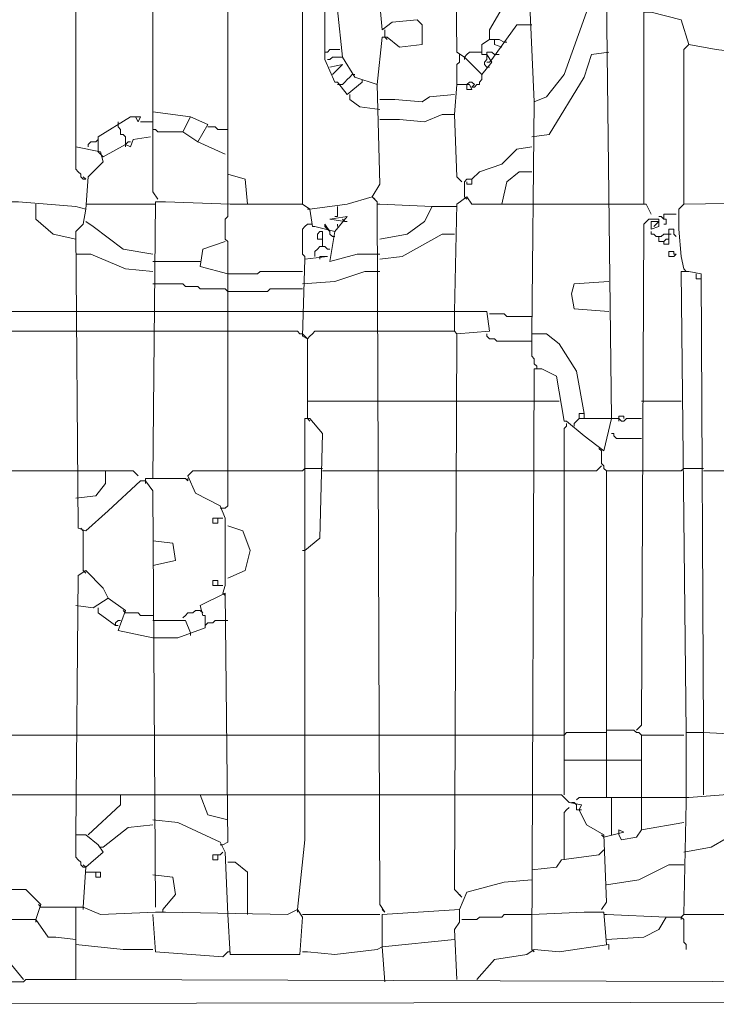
# Model space of a CAD drawing. Header units: millimetres. Extents: x 6435372 to 7248404, y 1559872 to 1886246.
# Tile 88 of 208: x 6813514 to 6813813, y 1852920 to 1853343. Entities that reach past the tile are written whole.
import ezdxf

# ---------------------------------------------------------------- set-up
doc = ezdxf.new("R2010")
doc.units = ezdxf.units.MM
doc.layers.add('matrice DPS', color=122, linetype='Continuous')
doc.layers.add('V-objekty', color=130, linetype='Continuous', lineweight=50)

# ---------------------------------------------------------------- blocks, each defined once
blk = doc.blocks.new('DWG-RYYQ14-20T_top')
at = {"layer": 'V-objekty', "color": 2, "lineweight": 13}
for points in [[(5.485011, 5.91863, 0), (5.486081, 5.932548, 0), (5.492505, 5.938972, 0), (5.491435, 5.943255, 0), (5.480728, 5.945396, 0), (5.480728, 6.457173, 0), (5.482869, 6.457173, 0), (5.485011, 6.453961, 0), (5.56531, 6.453961, 0), (5.574946, 6.450749, 0), (5.578158, 6.453961, 0), (5.626338, 6.455032, 0), (5.626338, 6.460385, 0), (5.622056, 6.464668, 0), (5.549251, 6.46788, 0), (5.488223, 6.464668, 0), (5.482869, 6.460385, 0), (5.480728, 6.465739, 0), (5.481799, 6.466809, 0)], [(5.51606, 5.922912, 0), (5.513919, 5.926124, 0), (5.513919, 6.453961, 0)], [(5.546039, 5.9197, 0), (5.546039, 6.453961, 0)], [(5.578158, 5.920771, 0), (5.578158, 6.375803, 0), (5.576017, 6.392934, 0), (5.573876, 6.394004, 0), (5.572805, 6.399358, 0), (5.546039, 6.400428, 0)], [(5.67666, 5.600642, 0), (5.67773, 5.850107, 0), (5.680942, 5.850107, 0), (5.687366, 5.846895, 0), (5.690578, 5.827623, 0), (5.691649, 5.827623, 0), (5.699143, 5.821199, 0), (5.707709, 5.814775, 0), (5.710921, 5.828694, 0), (5.708779, 6.009636, 0)], [(5.700214, 6.003212, 0), (5.690578, 5.976445, 0), (5.683084, 5.966809, 0), (5.67773, 5.964668, 0), (5.675589, 6.012848, 0)], [(5.665953, 6.008565, 0), (5.658458, 5.995717, 0), (5.658458, 5.991435, 0), (5.655246, 5.989293, 0), (5.655246, 5.985011, 0), (5.657388, 5.985011, 0), (5.659529, 5.981799, 0), (5.655246, 5.976445, 0), (5.647752, 5.98394, 0), (5.64454, 5.986081, 0), (5.643469, 6.078158, 0)], [(5.610278, 5.972163, 0), (5.61242, 5.992505, 0), (5.614561, 5.992505, 0), (5.619914, 5.988223, 0), (5.62955, 5.989293, 0), (5.62955, 5.997859, 0), (5.627409, 6, 0), (5.616702, 5.998929, 0), (5.61242, 5.995717, 0), (5.610278, 6.019272, 0), (5.603854, 6.020343, 0), (5.602784, 6.022484, 0), (5.595289, 6.022484, 0), (5.592077, 6.012848, 0), (5.588865, 6.005353, 0)], [(5.61349, 5.616702, 0), (5.611349, 5.619914, 0), (5.610278, 5.921842, 0), (5.608137, 5.923983, 0), (5.611349, 5.929336, 0), (5.610278, 5.972163, 0), (5.600642, 5.975375, 0), (5.595289, 5.98394, 0), (5.593148, 6.004283, 0), (5.587794, 6.005353, 0), (5.587794, 5.982869, 0), (5.592077, 5.973233, 0), (5.593148, 5.973233, 0), (5.59743, 5.96788, 0), (5.603854, 5.973233, 0)], [(5.724839, 5.920771, 0), (5.724839, 6.003212, 0), (5.728051, 6.003212, 0), (5.740899, 6, 0), (5.744111, 5.989293, 0), (5.74197, 5.987152, 0), (5.74197, 5.920771, 0)], [(5.659529, 5.982869, 0), (5.670236, 5.997859, 0), (5.67666, 5.997859, 0)], [(5.61349, 5.992505, 0), (5.61349, 5.995717, 0)], [(5.61349, 5.992505, 0), (5.614561, 5.991435, 0)], [(5.658458, 5.991435, 0), (5.6606, 5.991435, 0)], [(5.663812, 5.988223, 0), (5.6606, 5.989293, 0), (5.6606, 5.991435, 0), (5.662741, 5.991435, 0), (5.664882, 5.990364, 0)], [(5.664882, 5.990364, 0), (5.665953, 5.990364, 0)], [(5.77409, 5.985011, 0), (5.755889, 5.987152, 0), (5.744111, 5.989293, 0)], [(5.587794, 5.986081, 0), (5.588865, 5.986081, 0), (5.589936, 5.987152, 0), (5.594218, 5.987152, 0)], [(5.64561, 5.98394, 0), (5.64561, 5.985011, 0)], [(5.647752, 5.98394, 0), (5.648822, 5.985011, 0), (5.649893, 5.986081, 0), (5.655246, 5.986081, 0)], [(5.658458, 5.979657, 0), (5.657388, 5.979657, 0), (5.656317, 5.980728, 0), (5.656317, 5.981799, 0), (5.657388, 5.982869, 0), (5.657388, 5.985011, 0)], [(5.657388, 5.985011, 0), (5.657388, 5.986081, 0), (5.659529, 5.986081, 0), (5.6606, 5.985011, 0), (5.66167, 5.985011, 0)], [(5.66167, 5.985011, 0), (5.662741, 5.985011, 0)], [(5.67666, 5.949679, 0), (5.684154, 5.950749, 0), (5.699143, 5.975375, 0), (5.702355, 5.985011, 0), (5.70985, 5.986081, 0)], [(5.588865, 5.982869, 0), (5.589936, 5.982869, 0), (5.591006, 5.98394, 0), (5.595289, 5.98394, 0)], [(5.591006, 5.976445, 0), (5.595289, 5.980728, 0), (5.589936, 5.979657, 0)], [(5.64454, 5.972163, 0), (5.64454, 5.980728, 0), (5.64561, 5.981799, 0), (5.64561, 5.98394, 0)], [(5.647752, 5.98394, 0), (5.647752, 5.982869, 0)], [(5.657388, 5.981799, 0), (5.658458, 5.981799, 0), (5.659529, 5.982869, 0)], [(5.658458, 5.981799, 0), (5.657388, 5.981799, 0)], [(5.594218, 5.972163, 0), (5.595289, 5.972163, 0), (5.59636, 5.973233, 0), (5.59743, 5.974304, 0), (5.598501, 5.975375, 0), (5.599572, 5.976445, 0)], [(5.599572, 5.976445, 0), (5.600642, 5.976445, 0)], [(5.650964, 5.971092, 0), (5.652034, 5.971092, 0), (5.653105, 5.972163, 0), (5.654176, 5.972163, 0), (5.654176, 5.973233, 0), (5.655246, 5.974304, 0), (5.655246, 5.976445, 0)], [(5.594218, 5.972163, 0), (5.593148, 5.972163, 0)], [(5.603854, 5.973233, 0), (5.603854, 5.974304, 0)], [(5.643469, 5.959315, 0), (5.64454, 5.972163, 0), (5.649893, 5.972163, 0), (5.650964, 5.970021, 0), (5.648822, 5.970021, 0), (5.648822, 5.972163, 0)], [(5.650964, 5.971092, 0), (5.652034, 5.972163, 0), (5.650964, 5.973233, 0), (5.649893, 5.973233, 0), (5.648822, 5.972163, 0)], [(5.611349, 5.961456, 0), (5.602784, 5.962527, 0), (5.598501, 5.965739, 0), (5.598501, 5.96788, 0)], [(5.611349, 5.965739, 0), (5.617773, 5.965739, 0), (5.62955, 5.964668, 0), (5.632762, 5.966809, 0), (5.643469, 5.96788, 0)], [(5.699143, 5.830835, 0), (5.695931, 5.849036, 0), (5.688437, 5.860814, 0), (5.683084, 5.865096, 0), (5.67666, 5.865096, 0), (5.67773, 5.964668, 0)], [(5.544968, 5.942184, 0), (5.533191, 5.947537, 0), (5.526767, 5.95182, 0), (5.529979, 5.958244, 0), (5.513919, 5.960385, 0)], [(5.611349, 5.957173, 0), (5.619914, 5.957173, 0), (5.630621, 5.956103, 0), (5.638116, 5.959315, 0), (5.643469, 5.959315, 0), (5.64454, 5.932548, 0), (5.646681, 5.930407, 0)], [(5.490364, 5.943255, 0), (5.490364, 5.949679, 0), (5.504283, 5.958244, 0), (5.508565, 5.958244, 0), (5.507495, 5.956103, 0), (5.506424, 5.958244, 0)], [(5.498929, 5.955032, 0), (5.498929, 5.956103, 0)], [(5.502141, 5.946467, 0), (5.502141, 5.949679, 0), (5.501071, 5.950749, 0), (5.5, 5.950749, 0), (5.5, 5.952891, 0), (5.498929, 5.953961, 0), (5.498929, 5.955032, 0)], [(5.508565, 5.956103, 0), (5.513919, 5.956103, 0)], [(5.533191, 5.947537, 0), (5.537473, 5.955032, 0), (5.529979, 5.958244, 0)], [(5.526767, 5.95182, 0), (5.51606, 5.95182, 0), (5.514989, 5.952891, 0), (5.513919, 5.952891, 0)], [(5.546039, 5.952891, 0), (5.541756, 5.952891, 0), (5.540685, 5.953961, 0), (5.537473, 5.953961, 0)], [(5.486081, 5.945396, 0), (5.486081, 5.946467, 0), (5.487152, 5.947537, 0), (5.489293, 5.947537, 0)], [(5.489293, 5.947537, 0), (5.490364, 5.948608, 0)], [(5.492505, 5.941113, 0), (5.502141, 5.946467, 0), (5.504283, 5.945396, 0), (5.505353, 5.948608, 0), (5.512848, 5.949679, 0)], [(5.502141, 5.946467, 0), (5.503212, 5.947537, 0), (5.504283, 5.947537, 0)], [(5.502141, 5.946467, 0), (5.502141, 5.945396, 0)], [(5.485011, 5.931478, 0), (5.48394, 5.931478, 0), (5.482869, 5.932548, 0), (5.482869, 5.933619, 0), (5.481799, 5.93469, 0), (5.480728, 5.93576, 0), (5.480728, 5.945396, 0)], [(5.492505, 5.941113, 0), (5.491435, 5.942184, 0), (5.490364, 5.943255, 0)], [(5.650964, 5.931478, 0), (5.654176, 5.93469, 0), (5.663812, 5.937901, 0), (5.670236, 5.944325, 0), (5.67666, 5.945396, 0)], [(5.252677, 5.577088, 0), (5.905782, 5.578158, 0)], [(5.554604, 5.920771, 0), (5.553533, 5.931478, 0), (5.546039, 5.933619, 0)], [(5.663812, 5.920771, 0), (5.665953, 5.930407, 0), (5.671306, 5.93469, 0), (5.67666, 5.93469, 0)], [(5.485011, 5.931478, 0), (5.48394, 5.932548, 0)], [(5.647752, 5.923983, 0), (5.647752, 5.930407, 0), (5.648822, 5.931478, 0), (5.650964, 5.931478, 0), (5.650964, 5.929336, 0), (5.648822, 5.929336, 0), (5.648822, 5.930407, 0)], [(5.449679, 5.61349, 0), (5.449679, 5.921842, 0), (5.456103, 5.921842, 0), (5.480728, 5.9197, 0), (5.485011, 5.91863, 0), (5.48394, 5.912206, 0), (5.480728, 5.908994, 0), (5.481799, 5.781585, 0), (5.485011, 5.780514, 0), (5.494647, 5.789079, 0), (5.508565, 5.801927, 0), (5.510707, 5.801927, 0), (5.513919, 5.797645, 0), (5.514989, 5.618844, 0), (5.514989, 5.619914, 0)], [(5.480728, 5.905782, 0), (5.471092, 5.907923, 0), (5.463597, 5.914347, 0), (5.463597, 5.920771, 0)], [(5.485011, 5.920771, 0), (5.513919, 5.920771, 0)], [(5.513919, 5.802998, 0), (5.514989, 5.921842, 0), (5.519272, 5.921842, 0), (5.547109, 5.920771, 0), (5.578158, 5.920771, 0), (5.58137, 5.91863, 0), (5.582441, 5.911135, 0), (5.583512, 5.911135, 0), (5.592077, 5.908994, 0), (5.589936, 5.896146, 0), (5.601713, 5.899358, 0), (5.611349, 5.899358, 0)], [(5.513919, 5.920771, 0), (5.514989, 5.920771, 0)], [(5.58137, 5.91863, 0), (5.59743, 5.920771, 0), (5.608137, 5.923983, 0)], [(5.608137, 5.923983, 0), (5.609208, 5.922912, 0)], [(5.611349, 5.920771, 0), (5.610278, 5.920771, 0)], [(5.611349, 5.905782, 0), (5.623126, 5.907923, 0), (5.630621, 5.913276, 0), (5.633833, 5.9197, 0), (5.611349, 5.920771, 0)], [(5.643469, 5.874732, 0), (5.64454, 5.920771, 0), (5.648822, 5.923983, 0), (5.650964, 5.920771, 0), (5.67666, 5.920771, 0)], [(5.647752, 5.923983, 0), (5.648822, 5.922912, 0)], [(5.67666, 5.920771, 0), (5.70985, 5.920771, 0)], [(5.70985, 5.920771, 0), (5.72591, 5.920771, 0), (5.728051, 5.916488, 0)], [(5.74197, 5.892934, 0), (5.740899, 5.898287, 0), (5.739829, 5.910064, 0), (5.739829, 5.91863, 0), (5.74197, 5.920771, 0), (5.807281, 5.921842, 0)], [(5.546039, 5.80621, 0), (5.546039, 5.904711, 0), (5.544968, 5.905782, 0), (5.544968, 5.914347, 0), (5.546039, 5.915418, 0), (5.546039, 5.9197, 0)], [(5.58137, 5.91863, 0), (5.5803, 5.91863, 0)], [(5.593148, 5.9197, 0), (5.593148, 5.915418, 0), (5.592077, 5.915418, 0)], [(5.633833, 5.9197, 0), (5.643469, 5.9197, 0)], [(5.643469, 5.9197, 0), (5.64454, 5.9197, 0)], [(5.513919, 5.899358, 0), (5.501071, 5.901499, 0), (5.488223, 5.911135, 0), (5.485011, 5.913276, 0)], [(5.592077, 5.908994, 0), (5.59743, 5.915418, 0), (5.589936, 5.914347, 0), (5.59636, 5.913276, 0)], [(5.59636, 5.913276, 0), (5.595289, 5.914347, 0)], [(5.59636, 5.913276, 0), (5.59743, 5.913276, 0)], [(5.721627, 5.694861, 0), (5.723769, 5.697002, 0), (5.724839, 5.912206, 0), (5.726981, 5.914347, 0), (5.731263, 5.914347, 0), (5.731263, 5.911135, 0), (5.728051, 5.910064, 0), (5.728051, 5.913276, 0), (5.731263, 5.913276, 0), (5.729122, 5.911135, 0)], [(5.733405, 5.914347, 0), (5.732334, 5.915418, 0), (5.731263, 5.915418, 0)], [(5.733405, 5.914347, 0), (5.733405, 5.916488, 0), (5.738758, 5.916488, 0)], [(5.733405, 5.915418, 0), (5.733405, 5.914347, 0)], [(5.733405, 5.914347, 0), (5.734475, 5.914347, 0), (5.734475, 5.912206, 0), (5.733405, 5.912206, 0)], [(5.579229, 5.897216, 0), (5.579229, 5.898287, 0), (5.578158, 5.899358, 0), (5.578158, 5.910064, 0), (5.579229, 5.911135, 0), (5.5803, 5.912206, 0), (5.58137, 5.912206, 0)], [(5.58137, 5.912206, 0), (5.582441, 5.912206, 0)], [(5.586724, 5.90257, 0), (5.586724, 5.908994, 0), (5.585653, 5.908994, 0), (5.584582, 5.907923, 0), (5.584582, 5.905782, 0), (5.586724, 5.905782, 0)], [(5.589936, 5.908994, 0), (5.587794, 5.912206, 0), (5.587794, 5.911135, 0), (5.589936, 5.908994, 0)], [(5.592077, 5.906852, 0), (5.591006, 5.906852, 0), (5.589936, 5.907923, 0), (5.589936, 5.908994, 0)], [(5.593148, 5.911135, 0), (5.593148, 5.912206, 0)], [(5.731263, 5.906852, 0), (5.730193, 5.906852, 0), (5.729122, 5.907923, 0), (5.728051, 5.907923, 0), (5.728051, 5.908994, 0)], [(5.733405, 5.904711, 0), (5.733405, 5.90364, 0), (5.735546, 5.90364, 0), (5.735546, 5.910064, 0), (5.737687, 5.910064, 0), (5.737687, 5.907923, 0), (5.738758, 5.906852, 0)], [(5.546039, 5.890792, 0), (5.534261, 5.894004, 0), (5.535332, 5.901499, 0), (5.544968, 5.904711, 0)], [(5.611349, 5.897216, 0), (5.620985, 5.898287, 0), (5.638116, 5.907923, 0), (5.643469, 5.907923, 0)], [(5.733405, 5.904711, 0), (5.731263, 5.904711, 0), (5.731263, 5.906852, 0), (5.732334, 5.906852, 0), (5.733405, 5.907923, 0), (5.735546, 5.907923, 0)], [(5.733405, 5.904711, 0), (5.734475, 5.905782, 0), (5.735546, 5.905782, 0)], [(5.735546, 5.907923, 0), (5.736617, 5.907923, 0)], [(5.583512, 5.898287, 0), (5.583512, 5.900428, 0), (5.584582, 5.901499, 0), (5.585653, 5.90257, 0), (5.587794, 5.90257, 0), (5.588865, 5.901499, 0), (5.589936, 5.901499, 0)], [(5.737687, 5.899358, 0), (5.737687, 5.900428, 0), (5.735546, 5.900428, 0), (5.735546, 5.898287, 0), (5.737687, 5.898287, 0), (5.738758, 5.899358, 0), (5.737687, 5.899358, 0)], [(5.513919, 5.891863, 0), (5.502141, 5.892934, 0), (5.487152, 5.899358, 0), (5.480728, 5.899358, 0)], [(5.513919, 5.896146, 0), (5.534261, 5.896146, 0)], [(5.5803, 5.862955, 0), (5.578158, 5.864026, 0), (5.579229, 5.897216, 0), (5.588865, 5.898287, 0), (5.585653, 5.898287, 0)], [(5.585653, 5.898287, 0), (5.585653, 5.897216, 0)], [(5.546039, 5.890792, 0), (5.558887, 5.890792, 0), (5.559957, 5.891863, 0), (5.578158, 5.891863, 0)], [(5.578158, 5.88651, 0), (5.592077, 5.88758, 0), (5.604925, 5.891863, 0), (5.611349, 5.891863, 0)], [(5.743041, 5.69379, 0), (5.740899, 5.891863, 0), (5.744111, 5.891863, 0), (5.749465, 5.890792, 0), (5.750535, 5.69379, 0)], [(5.74197, 5.892934, 0), (5.743041, 5.891863, 0)], [(5.70985, 5.874732, 0), (5.694861, 5.875803, 0), (5.69379, 5.882227, 0), (5.694861, 5.88651, 0), (5.70985, 5.88758, 0)], [(5.749465, 5.888651, 0), (5.747323, 5.888651, 0), (5.747323, 5.890792, 0)], [(5.546039, 5.883298, 0), (5.544968, 5.884368, 0), (5.534261, 5.884368, 0), (5.533191, 5.885439, 0), (5.527837, 5.885439, 0), (5.526767, 5.88651, 0), (5.513919, 5.88651, 0)], [(5.546039, 5.883298, 0), (5.563169, 5.883298, 0), (5.56424, 5.884368, 0), (5.578158, 5.884368, 0)], [(5.448608, 5.873662, 0), (5.449679, 5.874732, 0), (5.480728, 5.874732, 0)], [(5.480728, 5.874732, 0), (5.513919, 5.874732, 0)], [(5.513919, 5.874732, 0), (5.546039, 5.874732, 0)], [(5.546039, 5.874732, 0), (5.578158, 5.874732, 0)], [(5.578158, 5.874732, 0), (5.611349, 5.874732, 0)], [(5.646681, 5.623126, 0), (5.643469, 5.626338, 0), (5.64454, 5.865096, 0), (5.658458, 5.866167, 0), (5.657388, 5.874732, 0), (5.611349, 5.874732, 0)], [(5.64454, 5.865096, 0), (5.643469, 5.866167, 0), (5.643469, 5.874732, 0)], [(5.67666, 5.872591, 0), (5.665953, 5.872591, 0), (5.664882, 5.873662, 0), (5.658458, 5.873662, 0)], [(5.448608, 5.866167, 0), (5.480728, 5.866167, 0)], [(5.480728, 5.866167, 0), (5.513919, 5.866167, 0)], [(5.513919, 5.866167, 0), (5.546039, 5.866167, 0)], [(5.578158, 5.865096, 0), (5.577088, 5.865096, 0), (5.576017, 5.866167, 0), (5.546039, 5.866167, 0)], [(5.5803, 5.828694, 0), (5.5803, 5.862955, 0), (5.58137, 5.864026, 0), (5.582441, 5.865096, 0), (5.583512, 5.866167, 0), (5.611349, 5.866167, 0)], [(5.611349, 5.866167, 0), (5.643469, 5.866167, 0)], [(5.5803, 5.862955, 0), (5.579229, 5.864026, 0), (5.578158, 5.865096, 0)], [(5.67666, 5.861884, 0), (5.66167, 5.861884, 0), (5.6606, 5.862955, 0), (5.658458, 5.862955, 0), (5.657388, 5.864026, 0), (5.657388, 5.865096, 0)], [(5.678801, 5.850107, 0), (5.678801, 5.851178, 0), (5.67773, 5.852248, 0), (5.67773, 5.85439, 0), (5.67666, 5.85546, 0), (5.67666, 5.865096, 0)], [(5.5803, 5.836188, 0), (5.611349, 5.836188, 0)], [(5.611349, 5.836188, 0), (5.643469, 5.836188, 0)], [(5.643469, 5.836188, 0), (5.67666, 5.836188, 0)], [(5.67666, 5.836188, 0), (5.688437, 5.836188, 0)], [(5.723769, 5.836188, 0), (5.740899, 5.836188, 0)], [(5.576017, 5.617773, 0), (5.579229, 5.647752, 0), (5.579229, 5.828694, 0), (5.58137, 5.828694, 0), (5.586724, 5.82227, 0), (5.585653, 5.777302, 0), (5.579229, 5.771949, 0)], [(5.5803, 5.828694, 0), (5.58137, 5.827623, 0)], [(5.694861, 5.826552, 0), (5.695931, 5.827623, 0), (5.697002, 5.828694, 0), (5.710921, 5.828694, 0)], [(5.697002, 5.828694, 0), (5.697002, 5.830835, 0), (5.699143, 5.830835, 0), (5.699143, 5.828694, 0)], [(5.710921, 5.828694, 0), (5.714133, 5.828694, 0), (5.715203, 5.827623, 0), (5.716274, 5.827623, 0), (5.717345, 5.828694, 0), (5.723769, 5.828694, 0)], [(5.714133, 5.828694, 0), (5.714133, 5.829764, 0), (5.716274, 5.829764, 0), (5.716274, 5.828694, 0)], [(5.714133, 5.828694, 0), (5.714133, 5.827623, 0)], [(5.690578, 5.667024, 0), (5.690578, 5.824411, 0), (5.691649, 5.825482, 0), (5.691649, 5.826552, 0)], [(5.694861, 5.826552, 0), (5.694861, 5.825482, 0)], [(5.723769, 5.820128, 0), (5.713062, 5.820128, 0), (5.711991, 5.821199, 0), (5.711991, 5.82227, 0), (5.710921, 5.82227, 0)], [(5.706638, 5.814775, 0), (5.705567, 5.815846, 0)], [(5.708779, 5.665953, 0), (5.708779, 5.80621, 0), (5.707709, 5.807281, 0), (5.707709, 5.808351, 0), (5.706638, 5.809422, 0), (5.706638, 5.814775, 0)], [(5.578158, 5.80621, 0), (5.579229, 5.807281, 0), (5.586724, 5.807281, 0)], [(5.690578, 5.80621, 0), (5.704497, 5.80621, 0), (5.705567, 5.807281, 0), (5.706638, 5.808351, 0)], [(5.740899, 5.80621, 0), (5.74197, 5.807281, 0), (5.750535, 5.807281, 0)], [(5.448608, 5.80621, 0), (5.480728, 5.80621, 0)], [(5.480728, 5.794433, 0), (5.489293, 5.795503, 0), (5.493576, 5.800857, 0), (5.493576, 5.80621, 0), (5.505353, 5.80621, 0), (5.507495, 5.804069, 0)], [(5.480728, 5.80621, 0), (5.493576, 5.80621, 0)], [(5.510707, 5.801927, 0), (5.510707, 5.802998, 0), (5.527837, 5.802998, 0), (5.528908, 5.801927, 0), (5.528908, 5.802998, 0)], [(5.543897, 5.753747, 0), (5.544968, 5.756959, 0), (5.544968, 5.785867, 0), (5.542827, 5.791221, 0), (5.53212, 5.796574, 0), (5.528908, 5.804069, 0), (5.531049, 5.80621, 0), (5.578158, 5.80621, 0)], [(5.543897, 5.79015, 0), (5.544968, 5.79015, 0), (5.546039, 5.791221, 0), (5.546039, 5.80621, 0)], [(5.586724, 5.80621, 0), (5.611349, 5.80621, 0)], [(5.611349, 5.80621, 0), (5.643469, 5.80621, 0)], [(5.643469, 5.80621, 0), (5.67666, 5.80621, 0)], [(5.67666, 5.80621, 0), (5.690578, 5.80621, 0)], [(5.708779, 5.80621, 0), (5.723769, 5.80621, 0)], [(5.723769, 5.80621, 0), (5.740899, 5.80621, 0)], [(5.750535, 5.80621, 0), (5.77409, 5.80621, 0)], [(5.510707, 5.801927, 0), (5.510707, 5.800857, 0)], [(5.543897, 5.79015, 0), (5.542827, 5.79015, 0)], [(5.541756, 5.785867, 0), (5.541756, 5.783726, 0), (5.539615, 5.783726, 0), (5.539615, 5.785867, 0), (5.541756, 5.785867, 0)], [(5.541756, 5.785867, 0), (5.543897, 5.785867, 0)], [(5.48394, 5.780514, 0), (5.482869, 5.781585, 0)], [(5.546039, 5.760171, 0), (5.553533, 5.763383, 0), (5.555675, 5.771949, 0), (5.552463, 5.780514, 0), (5.546039, 5.782655, 0)], [(5.48394, 5.763383, 0), (5.48394, 5.780514, 0)], [(5.513919, 5.765525, 0), (5.523555, 5.767666, 0), (5.522484, 5.775161, 0), (5.513919, 5.776231, 0)], [(5.579229, 5.771949, 0), (5.578158, 5.771949, 0)], [(5.48394, 5.618844, 0), (5.485011, 5.635974, 0), (5.492505, 5.642398, 0), (5.490364, 5.64561, 0), (5.485011, 5.649893, 0), (5.480728, 5.649893, 0), (5.481799, 5.761242, 0), (5.485011, 5.763383, 0), (5.492505, 5.755889, 0), (5.494647, 5.751606, 0), (5.488223, 5.747323, 0), (5.480728, 5.748394, 0)], [(5.48394, 5.763383, 0), (5.485011, 5.762313, 0)], [(5.541756, 5.756959, 0), (5.541756, 5.759101, 0), (5.539615, 5.759101, 0), (5.539615, 5.756959, 0), (5.543897, 5.756959, 0)], [(5.513919, 5.734475, 0), (5.498929, 5.737687, 0), (5.502141, 5.746253, 0), (5.494647, 5.751606, 0)], [(5.543897, 5.64561, 0), (5.546039, 5.646681, 0), (5.544968, 5.753747, 0), (5.534261, 5.748394, 0), (5.535332, 5.744111, 0), (5.536403, 5.744111, 0), (5.536403, 5.738758, 0), (5.524625, 5.734475, 0), (5.513919, 5.734475, 0)], [(5.543897, 5.753747, 0), (5.544968, 5.752677, 0)], [(5.497859, 5.739829, 0), (5.490364, 5.745182, 0), (5.490364, 5.747323, 0)], [(5.502141, 5.745182, 0), (5.501071, 5.746253, 0)], [(5.513919, 5.744111, 0), (5.508565, 5.744111, 0), (5.507495, 5.745182, 0), (5.502141, 5.745182, 0)], [(5.526767, 5.743041, 0), (5.527837, 5.744111, 0), (5.528908, 5.745182, 0), (5.531049, 5.745182, 0), (5.53212, 5.746253, 0), (5.534261, 5.746253, 0)], [(5.534261, 5.746253, 0), (5.535332, 5.745182, 0)], [(5.497859, 5.739829, 0), (5.497859, 5.740899, 0), (5.498929, 5.74197, 0), (5.5, 5.74197, 0)], [(5.498929, 5.739829, 0), (5.497859, 5.739829, 0)], [(5.529979, 5.736617, 0), (5.527837, 5.74197, 0), (5.513919, 5.74197, 0)], [(5.537473, 5.740899, 0), (5.536403, 5.739829, 0)], [(5.537473, 5.740899, 0), (5.539615, 5.740899, 0), (5.540685, 5.74197, 0), (5.546039, 5.74197, 0)], [(5.529979, 5.736617, 0), (5.529979, 5.735546, 0)], [(5.448608, 5.692719, 0), (5.480728, 5.692719, 0)], [(5.480728, 5.692719, 0), (5.513919, 5.692719, 0)], [(5.513919, 5.692719, 0), (5.546039, 5.692719, 0)], [(5.546039, 5.692719, 0), (5.579229, 5.692719, 0)], [(5.579229, 5.692719, 0), (5.611349, 5.692719, 0)], [(5.611349, 5.692719, 0), (5.643469, 5.692719, 0)], [(5.643469, 5.692719, 0), (5.67666, 5.692719, 0)], [(5.67666, 5.692719, 0), (5.690578, 5.692719, 0)], [(5.690578, 5.692719, 0), (5.691649, 5.69379, 0), (5.708779, 5.69379, 0)], [(5.723769, 5.667024, 0), (5.723769, 5.692719, 0), (5.722698, 5.69379, 0), (5.721627, 5.69379, 0), (5.720557, 5.694861, 0), (5.708779, 5.694861, 0)], [(5.723769, 5.692719, 0), (5.74197, 5.692719, 0)], [(5.74197, 5.615632, 0), (5.743041, 5.663812, 0), (5.743041, 5.668094, 0), (5.743041, 5.69379, 0), (5.750535, 5.69379, 0), (5.792291, 5.691649, 0), (5.785867, 5.682013, 0), (5.77409, 5.679872, 0), (5.77409, 5.692719, 0)], [(5.750535, 5.667024, 0), (5.750535, 5.69379, 0)], [(5.690578, 5.682013, 0), (5.708779, 5.682013, 0)], [(5.708779, 5.682013, 0), (5.723769, 5.682013, 0)], [(5.448608, 5.667024, 0), (5.480728, 5.667024, 0)], [(5.480728, 5.667024, 0), (5.5, 5.667024, 0)], [(5.486081, 5.649893, 0), (5.5, 5.662741, 0), (5.5, 5.667024, 0), (5.513919, 5.667024, 0)], [(5.513919, 5.667024, 0), (5.534261, 5.667024, 0)], [(5.546039, 5.656317, 0), (5.537473, 5.658458, 0), (5.534261, 5.667024, 0), (5.546039, 5.667024, 0)], [(5.546039, 5.667024, 0), (5.579229, 5.667024, 0)], [(5.579229, 5.667024, 0), (5.611349, 5.667024, 0)], [(5.611349, 5.667024, 0), (5.643469, 5.667024, 0)], [(5.643469, 5.667024, 0), (5.67666, 5.667024, 0)], [(5.706638, 5.617773, 0), (5.708779, 5.620985, 0), (5.707709, 5.649893, 0), (5.700214, 5.654176, 0), (5.697002, 5.6606, 0), (5.698073, 5.662741, 0), (5.692719, 5.663812, 0), (5.689507, 5.667024, 0), (5.67666, 5.667024, 0)], [(5.723769, 5.652034, 0), (5.723769, 5.667024, 0)], [(5.744111, 5.665953, 0), (5.771949, 5.668094, 0), (5.77409, 5.669165, 0)], [(5.695931, 5.662741, 0), (5.694861, 5.663812, 0), (5.69379, 5.663812, 0)], [(5.708779, 5.665953, 0), (5.697002, 5.665953, 0), (5.695931, 5.664882, 0)], [(5.708779, 5.665953, 0), (5.710921, 5.665953, 0)], [(5.710921, 5.649893, 0), (5.710921, 5.665953, 0), (5.744111, 5.665953, 0)], [(5.690578, 5.639186, 0), (5.690578, 5.659529, 0), (5.691649, 5.6606, 0), (5.692719, 5.66167, 0)], [(5.697002, 5.6606, 0), (5.695931, 5.6606, 0), (5.695931, 5.662741, 0)], [(5.697002, 5.6606, 0), (5.698073, 5.6606, 0)], [(5.546039, 5.615632, 0), (5.544968, 5.642398, 0), (5.542827, 5.646681, 0), (5.524625, 5.655246, 0), (5.513919, 5.656317, 0)], [(5.714133, 5.649893, 0), (5.715203, 5.647752, 0), (5.721627, 5.648822, 0), (5.723769, 5.652034, 0), (5.74197, 5.655246, 0)], [(5.492505, 5.64454, 0), (5.503212, 5.653105, 0), (5.513919, 5.654176, 0)], [(5.707709, 5.648822, 0), (5.716274, 5.650964, 0), (5.714133, 5.652034, 0), (5.714133, 5.649893, 0)], [(5.74197, 5.642398, 0), (5.753747, 5.64454, 0), (5.766595, 5.652034, 0), (5.77409, 5.652034, 0)], [(5.485011, 5.635974, 0), (5.48394, 5.635974, 0), (5.482869, 5.637045, 0), (5.482869, 5.638116, 0), (5.481799, 5.639186, 0), (5.480728, 5.640257, 0), (5.480728, 5.649893, 0)], [(5.707709, 5.648822, 0), (5.706638, 5.649893, 0)], [(5.492505, 5.64454, 0), (5.491435, 5.64454, 0)], [(5.541756, 5.641328, 0), (5.542827, 5.641328, 0), (5.543897, 5.642398, 0)], [(5.543897, 5.64561, 0), (5.542827, 5.64561, 0)], [(5.67666, 5.634904, 0), (5.687366, 5.635974, 0), (5.689507, 5.639186, 0), (5.705567, 5.641328, 0), (5.707709, 5.643469, 0)], [(5.541756, 5.641328, 0), (5.541756, 5.639186, 0), (5.539615, 5.639186, 0), (5.539615, 5.641328, 0), (5.541756, 5.641328, 0)], [(5.554604, 5.615632, 0), (5.554604, 5.633833, 0), (5.549251, 5.638116, 0), (5.546039, 5.638116, 0)], [(5.485011, 5.635974, 0), (5.48394, 5.637045, 0)], [(5.485011, 5.633833, 0), (5.491435, 5.633833, 0), (5.491435, 5.631692, 0), (5.489293, 5.631692, 0), (5.489293, 5.633833, 0)], [(5.708779, 5.62848, 0), (5.722698, 5.630621, 0), (5.735546, 5.637045, 0), (5.74197, 5.637045, 0)], [(5.518201, 5.617773, 0), (5.523555, 5.624197, 0), (5.522484, 5.631692, 0), (5.513919, 5.632762, 0)], [(5.64561, 5.617773, 0), (5.648822, 5.625268, 0), (5.664882, 5.62955, 0), (5.67666, 5.630621, 0)], [(5.463597, 5.61349, 0), (5.465739, 5.619914, 0), (5.459315, 5.626338, 0), (5.448608, 5.626338, 0)], [(5.646681, 5.623126, 0), (5.64561, 5.624197, 0)], [(5.465739, 5.618844, 0), (5.464668, 5.619914, 0)], [(5.465739, 5.618844, 0), (5.480728, 5.618844, 0)], [(5.874732, 5.582441, 0), (5.801927, 5.583512, 0), (5.799786, 5.586724, 0), (5.480728, 5.587794, 0), (5.480728, 5.618844, 0), (5.48394, 5.618844, 0), (5.491435, 5.615632, 0), (5.514989, 5.616702, 0), (5.519272, 5.616702, 0), (5.571734, 5.615632, 0), (5.576017, 5.617773, 0), (5.578158, 5.614561, 0), (5.577088, 5.598501, 0), (5.547109, 5.598501, 0), (5.546039, 5.615632, 0)], [(5.48394, 5.618844, 0), (5.48394, 5.617773, 0)], [(5.518201, 5.617773, 0), (5.518201, 5.616702, 0)], [(5.576017, 5.617773, 0), (5.576017, 5.616702, 0)], [(5.61349, 5.586724, 0), (5.61242, 5.601713, 0), (5.61242, 5.615632, 0), (5.64561, 5.617773, 0), (5.64561, 5.61242, 0), (5.643469, 5.609208, 0), (5.64454, 5.587794, 0)], [(5.61349, 5.616702, 0), (5.61242, 5.617773, 0)], [(5.708779, 5.602784, 0), (5.707709, 5.616702, 0), (5.699143, 5.616702, 0), (5.67666, 5.615632, 0)], [(5.740899, 5.614561, 0), (5.74197, 5.615632, 0), (5.775161, 5.615632, 0), (5.776231, 5.616702, 0), (5.778373, 5.616702, 0), (5.779443, 5.615632, 0), (5.807281, 5.615632, 0)], [(5.458244, 5.587794, 0), (5.448608, 5.599572, 0), (5.449679, 5.61349, 0), (5.463597, 5.61349, 0), (5.468951, 5.605996, 0), (5.472163, 5.605996, 0), (5.480728, 5.604925, 0)], [(5.463597, 5.61349, 0), (5.463597, 5.61242, 0)], [(5.546039, 5.599572, 0), (5.543897, 5.59743, 0), (5.514989, 5.599572, 0), (5.513919, 5.615632, 0)], [(5.578158, 5.615632, 0), (5.611349, 5.615632, 0)], [(5.646681, 5.61349, 0), (5.653105, 5.61349, 0), (5.654176, 5.614561, 0), (5.663812, 5.614561, 0), (5.664882, 5.615632, 0), (5.67666, 5.615632, 0)], [(5.708779, 5.615632, 0), (5.707709, 5.615632, 0)], [(5.708779, 5.604925, 0), (5.724839, 5.605996, 0), (5.731263, 5.609208, 0), (5.734475, 5.614561, 0), (5.708779, 5.615632, 0)], [(5.734475, 5.614561, 0), (5.740899, 5.614561, 0), (5.74197, 5.61349, 0), (5.74197, 5.603854, 0), (5.743041, 5.602784, 0), (5.743041, 5.600642, 0)], [(5.740899, 5.614561, 0), (5.740899, 5.61349, 0)], [(5.61242, 5.601713, 0), (5.643469, 5.604925, 0)], [(5.513919, 5.600642, 0), (5.501071, 5.600642, 0), (5.480728, 5.602784, 0)], [(5.546039, 5.599572, 0), (5.547109, 5.599572, 0)], [(5.578158, 5.599572, 0), (5.5803, 5.599572, 0), (5.592077, 5.598501, 0), (5.610278, 5.600642, 0), (5.61242, 5.601713, 0)], [(5.653105, 5.587794, 0), (5.6606, 5.59636, 0), (5.674518, 5.598501, 0), (5.67773, 5.600642, 0), (5.688437, 5.599572, 0), (5.70985, 5.602784, 0), (5.70985, 5.600642, 0)], [(5.67666, 5.600642, 0), (5.67773, 5.599572, 0)], [(5.310493, 5.586724, 0), (5.458244, 5.586724, 0), (5.459315, 5.587794, 0), (5.480728, 5.587794, 0)]]:
    blk.add_polyline3d(points, dxfattribs=at)

msp = doc.modelspace()

# ---------------------------------------------------------------- block references
at = {"layer": 'matrice DPS', "xscale": 1000, "yscale": 1000, "zscale": 1000}
msp.add_blockref('DWG-RYYQ14-20T_top', (6808057.27, 1847342.73), dxfattribs=at)

doc.saveas('drawing.dxf')
